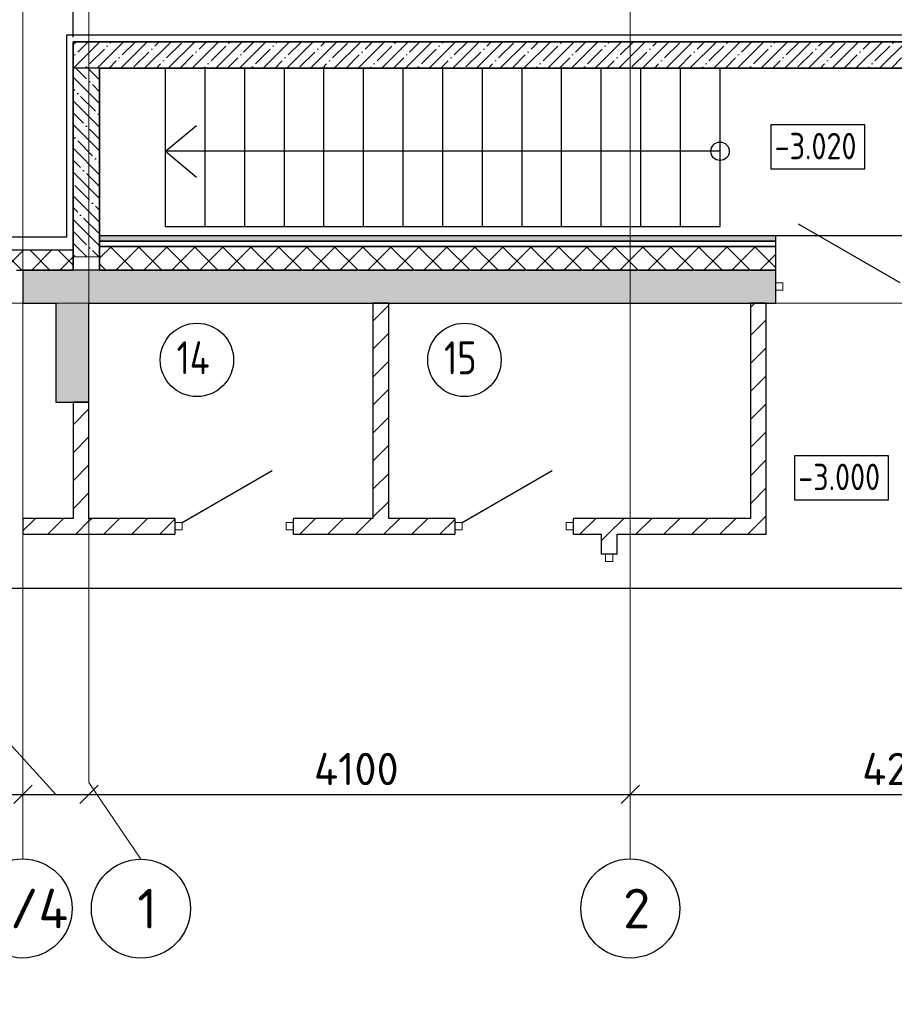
# Model space of a CAD drawing. Header units: millimetres. Extents: x 125896 to 2572636, y -120305 to 130347.
# Tile 96 of 256: x 285290 to 291915, y 102235 to 109692. Entities that reach past the tile are written whole.
import ezdxf

# ---------------------------------------------------------------- set-up
doc = ezdxf.new("R2010")
doc.units = ezdxf.units.MM
for name, pattern in [('CENTER', [2, 1.25, -0.25, 0.25, -0.25]), ('CENTER2', [28.575, 19.05, -3.175, 3.175, -3.175]), ('DASHED', [7, 5, -2, 0])]:
    doc.linetypes.add(name, pattern=pattern)
for name, color, linetype, lineweight in [('0 Фундамент', 5, 'Continuous', 30), ('Standard', 7, 'Continuous', 25), ('Навесной фасад', 7, 'Continuous', 25), ('Надписи', 7, 'Continuous', 25), ('Общий01', 7, 'Continuous', 13), ('ОСИ', 7, 'CENTER', 15), ('Столовая Двери и окна', 7, 'Continuous', 15), ('Текст_ общее', 7, 'Continuous', 25)]:
    doc.layers.add(name, color=color, linetype=linetype, lineweight=lineweight)
doc.layers.add('СПДС_Оси', color=7, linetype='Continuous')
doc.layers.add('ФВ-2', color=7, linetype='Continuous')
doc.layers.add('Стена_ бетон не несущ.', color=7, linetype='Continuous', lineweight=35, true_color=0xb4b496)
doc.layers.add('Стена_ бетон несущ.', color=7, linetype='Continuous', lineweight=70, true_color=0xb4b496)
doc.styles.add('Century Gothic', font='isocpeur.ttf')
doc.styles.get("Standard").update_dxf_attribs({"font": 'isocpeur.ttf'})
doc.styles.add('ГОСТ', font='isocpeur.ttf')
doc.dimstyles.new('Осевые', dxfattribs={"dimscale": 0.7, "dimtxt": 450, "dimasz": 400, "dimexe": 100, "dimexo": 100, "dimgap": 100, "dimtad": 1, "dimdec": 0, "dimzin": 0, "dimdsep": 46, "dimtxsty": 'Standard', "dimblk": 'OBLIQUE', "dimcen": 9, "dimdle": 100, "dimazin": 0, "dimtm": 1e-09, "dimtfac": 1, "dimtdec": 0, "dimtofl": 0, "dimtmove": 0, "dimatfit": 3, "dimfxl": 1, "dimtolj": 1, "dimtzin": 0, "dimarcsym": 0})
pattern_1 = [(45, (281101.68, 111152.22), (-212.132, 212.132), []), (45, (280995.6, 111258.28), (-212.132, 212.132), [])]
pattern_2 = [(45, (281101.68, 111152.22), (-106.066, 106.066), []), (135, (281101.68, 111152.22), (-106.066, -106.066), [])]

# ---------------------------------------------------------------- blocks, each defined once
blk = doc.blocks.new('дверь1_$F1', base_point=(0, -54.575))
at = {"layer": 'Standard', "color": 7, "linetype": 'Continuous', "lineweight": 13, "transparency": 33554687}
for p, q in [((56, 1.425), (0, 1.425)), ((0, 1.425), (0, -54.575)), ((56, -54.575), (56, 1.425)), ((0, -54.575), (56, -54.575))]:
    blk.add_line(p, q, dxfattribs=at)
blk = doc.blocks.new('дверь1_3_$F1', base_point=(0, -55.4))
at = {"layer": 'Standard', "color": 7, "linetype": 'Continuous', "lineweight": 13, "transparency": 33554687}
for p, q in [((56, 0.6), (0, 0.6)), ((0, 0.6), (0, -55.4)), ((56, -55.4), (56, 0.6)), ((0, -55.4), (56, -55.4))]:
    blk.add_line(p, q, dxfattribs=at)
blk = doc.blocks.new('m_$F1', base_point=(0, -55.58))
at = {"layer": 'Standard', "color": 7, "linetype": 'Continuous', "lineweight": 13, "transparency": 33554687}
for p, q in [((56, 0.42), (0, 0.42)), ((0, 0.42), (0, -55.58)), ((56, -55.58), (56, 0.42)), ((0, -55.58), (56, -55.58))]:
    blk.add_line(p, q, dxfattribs=at)
blk = doc.blocks.new('m_$F2', base_point=(0, -55.58))
at = {"layer": 'Standard', "color": 7, "linetype": 'Continuous', "lineweight": 13, "transparency": 33554687}
for p, q in [((1550, 0.42), (1494, 0.42)), ((1494, 0.42), (1494, -55.58)), ((1550, -55.58), (1550, 0.42)), ((1494, -55.58), (1550, -55.58))]:
    blk.add_line(p, q, dxfattribs=at)
blk = doc.blocks.new('_OBLIQUE')
at = {"color": 0, "linetype": 'ByBlock'}
blk.add_line((-0.5, -0.5), (0.5, 0.5), dxfattribs=at)
blk = doc.blocks.new('*D22')
at = {"layer": 'Defpoints', "color": 0, "linetype": 'ByBlock', "lineweight": 20, "ltscale": 13, "transparency": 16777216}
for p in [(281715.3, 103825), (285315.2, 103825), (285315.2, 103825)]:
    blk.add_point(p, dxfattribs=at)
at = {"layer": 'ОСИ', "color": 0, "linetype": 'ByBlock', "lineweight": -2, "ltscale": 13, "transparency": 16777216}
blk.add_line((281680.3, 103825), (285350.2, 103825), dxfattribs=at)
at = {"layer": 'ОСИ', "color": 0, "linetype": 'ByBlock', "lineweight": -2, "ltscale": 13, "transparency": 16777216, "xscale": 140, "yscale": 140, "zscale": 140, "rotation": 180}
blk.add_blockref('_OBLIQUE', (281715.3, 103825), dxfattribs=at)
at = {"layer": 'ОСИ', "color": 0, "linetype": 'ByBlock', "lineweight": -2, "ltscale": 13, "transparency": 16777216, "xscale": 140, "yscale": 140, "zscale": 140}
blk.add_blockref('_OBLIQUE', (285315.2, 103825), dxfattribs=at)
at = {"layer": 'ОСИ', "color": 0, "linetype": 'ByBlock', "ltscale": 13, "transparency": 16777216, "insert": (283490.1, 104017.5), "char_height": 245, "width": 583.333, "attachment_point": 5}
blk.add_mtext('\\A1;3600', dxfattribs=at)
blk = doc.blocks.new('*D23')
at = {"layer": 'Defpoints', "color": 0, "linetype": 'ByBlock', "lineweight": 20, "ltscale": 13, "transparency": 16777216}
for p in [(285315.2, 103825), (285815.2, 103825), (285815.2, 103825)]:
    blk.add_point(p, dxfattribs=at)
at = {"layer": 'ОСИ', "color": 0, "linetype": 'ByBlock', "lineweight": -2, "ltscale": 13, "transparency": 16777216}
for p, q in [((285106.7, 104327.4), (284501.2, 104327.4)), ((285565.2, 103825), (285106.7, 104327.4)), ((285280.2, 103825), (285850.2, 103825))]:
    blk.add_line(p, q, dxfattribs=at)
at = {"layer": 'ОСИ', "color": 0, "linetype": 'ByBlock', "lineweight": -2, "ltscale": 13, "transparency": 16777216, "xscale": 140, "yscale": 140, "zscale": 140, "rotation": 180}
blk.add_blockref('_OBLIQUE', (285315.2, 103825), dxfattribs=at)
at = {"layer": 'ОСИ', "color": 0, "linetype": 'ByBlock', "lineweight": -2, "ltscale": 13, "transparency": 16777216, "xscale": 140, "yscale": 140, "zscale": 140}
blk.add_blockref('_OBLIQUE', (285815.2, 103825), dxfattribs=at)
at = {"layer": 'ОСИ', "color": 0, "linetype": 'ByBlock', "ltscale": 13, "transparency": 16777216, "insert": (284818, 104519.9), "char_height": 245, "width": 437.5, "attachment_point": 5}
blk.add_mtext('\\A1;500', dxfattribs=at)
blk = doc.blocks.new('*D24')
at = {"layer": 'Defpoints', "color": 0, "linetype": 'ByBlock', "lineweight": 20, "ltscale": 13, "transparency": 16777216}
for p in [(285815.2, 103825), (289915.2, 103825), (289915.2, 103825)]:
    blk.add_point(p, dxfattribs=at)
at = {"layer": 'ОСИ', "color": 0, "linetype": 'ByBlock', "lineweight": -2, "ltscale": 13, "transparency": 16777216}
blk.add_line((285780.2, 103825), (289950.2, 103825), dxfattribs=at)
at = {"layer": 'ОСИ', "color": 0, "linetype": 'ByBlock', "lineweight": -2, "ltscale": 13, "transparency": 16777216, "xscale": 140, "yscale": 140, "zscale": 140, "rotation": 180}
blk.add_blockref('_OBLIQUE', (285815.2, 103825), dxfattribs=at)
at = {"layer": 'ОСИ', "color": 0, "linetype": 'ByBlock', "lineweight": -2, "ltscale": 13, "transparency": 16777216, "xscale": 140, "yscale": 140, "zscale": 140}
blk.add_blockref('_OBLIQUE', (289915.2, 103825), dxfattribs=at)
at = {"layer": 'ОСИ', "color": 0, "linetype": 'ByBlock', "ltscale": 13, "transparency": 16777216, "insert": (287840, 104017.5), "char_height": 245, "width": 583.333, "attachment_point": 5}
blk.add_mtext('\\A1;4100', dxfattribs=at)
blk = doc.blocks.new('*D25')
at = {"layer": 'Defpoints', "color": 0, "linetype": 'ByBlock', "lineweight": 20, "ltscale": 13, "transparency": 16777216}
for p in [(289915.2, 103825), (294115.2, 103825), (294115.2, 103825)]:
    blk.add_point(p, dxfattribs=at)
at = {"layer": 'ОСИ', "color": 0, "linetype": 'ByBlock', "lineweight": -2, "ltscale": 13, "transparency": 16777216}
blk.add_line((289880.2, 103825), (294150.2, 103825), dxfattribs=at)
at = {"layer": 'ОСИ', "color": 0, "linetype": 'ByBlock', "lineweight": -2, "ltscale": 13, "transparency": 16777216, "xscale": 140, "yscale": 140, "zscale": 140, "rotation": 180}
blk.add_blockref('_OBLIQUE', (289915.2, 103825), dxfattribs=at)
at = {"layer": 'ОСИ', "color": 0, "linetype": 'ByBlock', "lineweight": -2, "ltscale": 13, "transparency": 16777216, "xscale": 140, "yscale": 140, "zscale": 140}
blk.add_blockref('_OBLIQUE', (294115.2, 103825), dxfattribs=at)
at = {"layer": 'ОСИ', "color": 0, "linetype": 'ByBlock', "ltscale": 13, "transparency": 16777216, "insert": (292015.2, 104017.5), "char_height": 245, "width": 583.333, "attachment_point": 5}
blk.add_mtext('\\A1;4200', dxfattribs=at)
blk = doc.blocks.new('*D29')
at = {"layer": 'Defpoints', "color": 0, "linetype": 'ByBlock', "lineweight": 20, "ltscale": 13, "transparency": 16777216}
for p in [(285695.2, 110400.3), (282665.2, 109525.3), (285695.2, 109525.3)]:
    blk.add_point(p, dxfattribs=at)
at = {"layer": 'ОСИ', "color": 0, "linetype": 'ByBlock', "lineweight": -2, "ltscale": 13, "transparency": 16777216}
for p, q in [((282665.2, 109560.3), (282665.2, 110435.3)), ((285695.2, 109560.3), (285695.2, 110435.3)), ((282630.2, 110400.3), (285730.2, 110400.3))]:
    blk.add_line(p, q, dxfattribs=at)
at = {"layer": 'ОСИ', "color": 0, "linetype": 'ByBlock', "lineweight": -2, "ltscale": 13, "transparency": 16777216, "xscale": 140, "yscale": 140, "zscale": 140, "rotation": 180}
blk.add_blockref('_OBLIQUE', (282665.2, 110400.3), dxfattribs=at)
at = {"layer": 'ОСИ', "color": 0, "linetype": 'ByBlock', "lineweight": -2, "ltscale": 13, "transparency": 16777216, "xscale": 140, "yscale": 140, "zscale": 140}
blk.add_blockref('_OBLIQUE', (285695.2, 110400.3), dxfattribs=at)
at = {"layer": 'ОСИ', "color": 0, "linetype": 'ByBlock', "ltscale": 13, "transparency": 16777216, "insert": (284847.6, 110592.8), "char_height": 245, "attachment_point": 5}
blk.add_mtext('\\A1;3030', dxfattribs=at)
blk = doc.blocks.new('*D30')
at = {"layer": 'Defpoints', "color": 0, "linetype": 'ByBlock', "lineweight": 20, "ltscale": 13, "transparency": 16777216}
for p in [(292395.2, 110400.3), (285695.2, 109525.3), (292395.2, 109525.3)]:
    blk.add_point(p, dxfattribs=at)
at = {"layer": 'ОСИ', "color": 0, "linetype": 'ByBlock', "lineweight": -2, "ltscale": 13, "transparency": 16777216}
for p, q in [((285695.2, 109560.3), (285695.2, 110435.3)), ((292395.2, 109560.3), (292395.2, 110435.3)), ((285660.2, 110400.3), (292430.2, 110400.3))]:
    blk.add_line(p, q, dxfattribs=at)
at = {"layer": 'ОСИ', "color": 0, "linetype": 'ByBlock', "lineweight": -2, "ltscale": 13, "transparency": 16777216, "xscale": 140, "yscale": 140, "zscale": 140, "rotation": 180}
blk.add_blockref('_OBLIQUE', (285695.2, 110400.3), dxfattribs=at)
at = {"layer": 'ОСИ', "color": 0, "linetype": 'ByBlock', "lineweight": -2, "ltscale": 13, "transparency": 16777216, "xscale": 140, "yscale": 140, "zscale": 140}
blk.add_blockref('_OBLIQUE', (292395.2, 110400.3), dxfattribs=at)
at = {"layer": 'ОСИ', "color": 0, "linetype": 'ByBlock', "ltscale": 13, "transparency": 16777216, "insert": (289045.2, 110592.8), "char_height": 245, "attachment_point": 5}
blk.add_mtext('\\A1;6700', dxfattribs=at)

msp = doc.modelspace()

# ---------------------------------------------------------------- hatches: boundary and pattern name
at = {"layer": 'Навесной фасад', "linetype": 'Continuous', "lineweight": 25, "true_color": 0x939598, "transparency": 33554687}
msp.add_hatch(color=252, dxfattribs=at).paths.add_polyline_path([(285895.2, 108015.3), (291015.2, 108015.3), (291015.2, 108055.3), (285895.2, 108055.3)])
h = msp.add_hatch(dxfattribs=at)
h.set_pattern_fill('__________6', color=252, scale=100, style=0, pattern_type=2)
h.set_pattern_definition(pattern_2)
h.paths.add_polyline_path([(285895.2, 107975.3), (285895.2, 107795.3), (291015.2, 107795.3), (291015.2, 107975.3)], flags=0)
h = msp.add_hatch(dxfattribs=at)
h.set_pattern_fill('__________6', color=252, scale=100, style=0, pattern_type=2)
h.set_pattern_definition(pattern_2)
h.paths.add_polyline_path([(282665.2, 107795.3), (285695.2, 107795.3), (285695.2, 107945.3), (282665.2, 107945.3)], flags=0)
at = {"layer": 'Стена_ бетон не несущ.', "linetype": 'Continuous', "lineweight": 25, "true_color": 0x939598, "transparency": 33554687}
h = msp.add_hatch(dxfattribs=at)
h.set_pattern_fill('__________301', color=252, scale=100, style=0, pattern_type=2)
h.set_pattern_definition(pattern_1)
h.paths.add_polyline_path([(287965.2, 107545.3), (287965.2, 105845.3), (288085.2, 105845.3), (288085.2, 107545.3)], flags=0)
h = msp.add_hatch(dxfattribs=at)
h.set_pattern_fill('__________301', color=252, scale=100, style=0, pattern_type=2)
h.set_pattern_definition(pattern_1)
h.paths.add_polyline_path([(290945.2, 105845.3), (290945.2, 107545.3), (290825.2, 107545.3), (290825.2, 105845.3)], flags=0)
h = msp.add_hatch(dxfattribs=at)
h.set_pattern_fill('__________301', color=252, scale=100, style=0, pattern_type=2)
h.set_pattern_definition(pattern_1)
h.paths.add_polyline_path([(285815.2, 105795.3), (285815.2, 106795.3), (285695.2, 106795.3), (285695.2, 105795.3)], flags=0)
h = msp.add_hatch(dxfattribs=at)
h.set_pattern_fill('__________301', color=252, scale=100, style=0, pattern_type=2)
h.set_pattern_definition(pattern_1)
h.paths.add_polyline_path([(285695.2, 105915.3), (285315.2, 105915.3), (285315.2, 105795.3), (285695.2, 105795.3)], flags=0)
h = msp.add_hatch(dxfattribs=at)
h.set_pattern_fill('__________301', color=252, scale=100, style=0, pattern_type=2)
h.set_pattern_definition(pattern_1)
h.paths.add_polyline_path([(286465.2, 105915.3), (285815.2, 105915.3), (285815.2, 105795.3), (286465.2, 105795.3)], flags=0)
h = msp.add_hatch(dxfattribs=at)
h.set_pattern_fill('__________301', color=252, scale=100, style=0, pattern_type=2)
h.set_pattern_definition(pattern_1)
h.paths.add_polyline_path([(287365.2, 105795.3), (288585.2, 105795.3), (288585.2, 105915.3), (288085.2, 105915.3), (288085.2, 105845.3), (287965.2, 105845.3), (287965.2, 105915.3), (287365.2, 105915.3)], flags=0)
h = msp.add_hatch(dxfattribs=at)
h.set_pattern_fill('__________301', color=252, scale=100, style=0, pattern_type=2)
h.set_pattern_definition(pattern_1)
h.paths.add_polyline_path([(290825.2, 105915.3), (289485.2, 105915.3), (289485.2, 105795.3), (290945.2, 105795.3), (290945.2, 105845.3), (290825.2, 105845.3)], flags=0)
h = msp.add_hatch(dxfattribs=at)
h.set_pattern_fill('__________301', color=252, scale=100, style=0, pattern_type=2)
h.set_pattern_definition(pattern_1)
h.paths.add_polyline_path([(289815.2, 105645.3), (289815.2, 105795.3), (289695.2, 105795.3), (289695.2, 105645.3)], flags=0)
at = {"layer": 'Стена_ бетон несущ.', "linetype": 'Continuous', "lineweight": 25, "true_color": 0x939598, "transparency": 33554687}
for points in [[(285315.2, 107545.3), (291015.2, 107545.3), (291015.2, 107795.3), (285315.2, 107795.3)], [(285815.2, 106795.3), (285815.2, 107545.3), (285565.2, 107545.3), (285565.2, 106795.3)]]:
    msp.add_hatch(color=252, dxfattribs=at).paths.add_polyline_path(points)
at = {"layer": 'Столовая Двери и окна', "lineweight": 25, "true_color": 0x136734, "transparency": 33554648}
h = msp.add_hatch(dxfattribs=at)
h.set_pattern_fill('ANSI35', color=116, scale=20, angle=90)
h.paths.add_polyline_path([(285695.2, 109325.3), (285895.2, 109325.3), (285895.2, 107895.3), (285695.2, 107895.3)])
at = {"layer": 'ФВ-2', "lineweight": 20, "true_color": 0x000000}
h = msp.add_hatch(dxfattribs=at)
h.set_pattern_fill('ANSI35', color=18, scale=20)
h.paths.add_polyline_path([(285695.2, 109325.3), (285695.2, 109525.3), (292395.2, 109525.3), (292395.2, 107895.3), (292195.2, 107895.3), (292195.2, 109325.3)])
h = msp.add_hatch(dxfattribs=at)
h.set_pattern_fill('ANSI35', color=18, scale=20)
h.paths.add_polyline_path([(285895.2, 109325.3), (292195.2, 109325.3), (292195.2, 109525.3), (285895.2, 109525.3)], flags=0)

# ---------------------------------------------------------------- linework, layer by layer
at = {"layer": '0 Фундамент', "linetype": 'DASHED', "lineweight": 0}
for points, elevation in [([(285645.2, 109575.3), (285645.2, 108045.3)], -3460), ([(292445.3, 108045.3), (292445.3, 109575.3), (285645.2, 109575.3)], -3460), ([(285645.2, 109575.3), (285645.2, 108045.3)], -3460), ([(285645.2, 109575.3), (285645.2, 108045.3)], -3460), ([(282715.8, 108045.3), (285315.2, 108045.3)], -360), ([(285315.3, 108045.3), (285645.2, 108045.3)], -360), ([(285315.3, 108045.3), (285645.2, 108045.3)], -360), ([(285315.3, 108045.3), (285645.2, 108045.3)], -360)]:
    msp.add_lwpolyline(points, dxfattribs=dict(at, elevation=elevation))
at = {"layer": 'Навесной фасад', "color": 252, "linetype": 'Continuous', "lineweight": 25, "true_color": 0x939598, "transparency": 33554687}
for p, q in [((291015.2, 108055.3), (285895.2, 108055.3)), ((285895.2, 108055.3), (285895.2, 108015.3)), ((291015.2, 108055.3), (291015.2, 108015.3)), ((292015.2, 108055.3), (291015.2, 108055.3)), ((285895.2, 108015.3), (291015.2, 108015.3)), ((291015.2, 108015.3), (285895.2, 108015.3)), ((285895.2, 108015.3), (285895.2, 107975.3)), ((285895.2, 107975.3), (291015.2, 107975.3)), ((291015.2, 107975.3), (285895.2, 107975.3)), ((285895.2, 107975.3), (285895.2, 107795.3)), ((291015.2, 108015.3), (291015.2, 107975.3)), ((291015.2, 107975.3), (291015.2, 107795.3)), ((285695.2, 107945.3), (282665.2, 107945.3)), ((285695.2, 107795.3), (285695.2, 107895.3)), ((285265.2, 107795.3), (285315.2, 107795.3)), ((285315.2, 107795.3), (285695.2, 107795.3)), ((285895.2, 107795.3), (291015.2, 107795.3))]:
    msp.add_line(p, q, dxfattribs=at)
at = {"layer": 'Надписи', "color": 252, "linetype": 'Continuous', "lineweight": 25, "true_color": 0x939598, "transparency": 33554687}
for centre in [(286632.8, 107115.1), (288659.2, 107115.1)]:
    msp.add_circle(centre, 277.9, dxfattribs=at)
at = {"layer": 'Общий01', "color": 7, "linetype": 'Continuous', "lineweight": 25, "transparency": 33554687}
for p, q in [((286395.2, 108125.3), (286395.2, 109325.3)), ((286695.2, 108125.3), (286695.2, 109325.3)), ((286995.2, 108125.3), (286995.2, 109325.3)), ((287295.2, 108125.3), (287295.2, 109325.3)), ((287595.2, 108125.3), (287595.2, 109325.3)), ((287895.2, 108125.3), (287895.2, 109325.3)), ((288195.2, 108125.3), (288195.2, 109325.3)), ((288495.2, 108125.3), (288495.2, 109325.3)), ((288795.2, 108125.3), (288795.2, 109325.3)), ((289095.2, 108125.3), (289095.2, 109325.3)), ((289395.2, 108125.3), (289395.2, 109325.3)), ((289695.2, 108125.3), (289695.2, 109325.3)), ((289995.2, 108125.3), (289995.2, 109325.3)), ((290295.2, 108125.3), (290295.2, 109325.3)), ((290595.2, 108125.3), (290595.2, 109325.3)), ((286395.2, 108695.3), (286628.8, 108891.3)), ((290595.2, 108695.3), (286395.2, 108695.3)), ((286395.2, 108695.3), (286628.8, 108499.3)), ((286395.2, 108125.3), (290595.2, 108125.3))]:
    msp.add_line(p, q, dxfattribs=at)
msp.add_circle((290595.2, 108695.3), 70, dxfattribs=at)
at = {"layer": 'ОСИ', "color": 16, "linetype": 'CENTER2', "lineweight": 15, "ltscale": 0.2, "transparency": 33554687}
for p, q in [((285315.2, 110031.3), (285315.2, 103336.1)), ((285815.2, 110031.3), (285815.2, 103914.7)), ((289915.2, 110031.3), (289915.2, 103336.1)), ((273073.4, 107545.3), (295711, 107545.3))]:
    msp.add_line(p, q, dxfattribs=at)
at = {"layer": 'СПДС_Оси', "linetype": 'Continuous', "lineweight": 25, "ltscale": 150}
for centre in [(285312.1, 102961.1), (286208, 102959.9), (289915.2, 102961.1)]:
    msp.add_circle(centre, 375, dxfattribs=at)
at = {"layer": 'Стена_ бетон не несущ.', "color": 252, "linetype": 'Continuous', "lineweight": 25, "true_color": 0x939598, "transparency": 33554687}
for p, q in [((287965.2, 107545.3), (287965.2, 105915.3)), ((288085.2, 107545.3), (287965.2, 107545.3)), ((288085.2, 105915.3), (288085.2, 107545.3)), ((290945.2, 107545.3), (290825.2, 107545.3)), ((290825.2, 107545.3), (290825.2, 105915.3)), ((290945.2, 105845.3), (290945.2, 107545.3)), ((285815.2, 106795.3), (285695.2, 106795.3)), ((285695.2, 106795.3), (285695.2, 105915.3)), ((285815.2, 105915.3), (285815.2, 106795.3)), ((285695.2, 105915.3), (285315.2, 105915.3)), ((285315.2, 105915.3), (285315.2, 105795.3)), ((286465.2, 105915.3), (285815.2, 105915.3)), ((286465.2, 105915.3), (286465.2, 105795.3)), ((287365.2, 105795.3), (287365.2, 105915.3)), ((287965.2, 105915.3), (287365.2, 105915.3)), ((288585.2, 105915.3), (288085.2, 105915.3)), ((288585.2, 105915.3), (288585.2, 105795.3)), ((289485.2, 105795.3), (289485.2, 105915.3)), ((290825.2, 105915.3), (289485.2, 105915.3)), ((290945.2, 105795.3), (290945.2, 105845.3)), ((285315.2, 105795.3), (285695.2, 105795.3)), ((285695.2, 105795.3), (285815.2, 105795.3)), ((285815.2, 105795.3), (286465.2, 105795.3)), ((287365.2, 105795.3), (288585.2, 105795.3)), ((289485.2, 105795.3), (289695.2, 105795.3)), ((289695.2, 105795.3), (289695.2, 105645.3)), ((289815.2, 105795.3), (290945.2, 105795.3)), ((289815.2, 105645.3), (289815.2, 105795.3)), ((289815.2, 105645.3), (289695.2, 105645.3))]:
    msp.add_line(p, q, dxfattribs=at)
at = {"layer": 'Стена_ бетон несущ.', "color": 7, "linetype": 'Continuous', "lineweight": 35, "transparency": 33554687}
for p, q in [((285895.2, 109525.3), (285695.2, 109525.3)), ((285695.2, 109525.3), (285695.2, 107895.3)), ((292195.2, 109525.3), (285895.2, 109525.3)), ((285895.2, 109325.3), (292195.2, 109325.3)), ((285895.2, 107895.3), (285895.2, 109325.3))]:
    msp.add_line(p, q, dxfattribs=at)
at = {"layer": 'Стена_ бетон несущ.', "color": 252, "linetype": 'Continuous', "lineweight": 25, "true_color": 0x939598, "transparency": 33554687}
for p, q in [((291959.2, 107698.3), (291190.2, 108142.3)), ((285895.2, 108015.3), (285895.2, 108055.3)), ((285895.2, 107975.3), (285895.2, 108015.3)), ((285895.2, 107795.3), (285895.2, 107975.3)), ((285695.2, 107895.3), (285695.2, 107795.3)), ((285695.2, 107795.3), (285315.2, 107795.3)), ((285315.2, 107795.3), (285315.2, 107545.3)), ((285895.2, 107795.3), (285695.2, 107795.3)), ((291015.2, 107795.3), (285895.2, 107795.3)), ((291015.2, 107795.3), (291015.2, 107545.3)), ((285315.2, 107545.3), (285565.2, 107545.3)), ((285565.2, 107545.3), (285565.2, 106795.3)), ((285815.2, 107545.3), (287965.2, 107545.3)), ((285815.2, 106795.3), (285815.2, 107545.3)), ((287965.2, 107545.3), (288085.2, 107545.3)), ((288085.2, 107545.3), (290825.2, 107545.3)), ((290825.2, 107545.3), (290945.2, 107545.3)), ((290945.2, 107545.3), (291015.2, 107545.3)), ((285565.2, 106795.3), (285695.2, 106795.3)), ((285695.2, 106795.3), (285815.2, 106795.3)), ((286521.2, 105883.3), (287203.6, 106277.3)), ((288641.2, 105883.3), (289323.6, 106277.3))]:
    msp.add_line(p, q, dxfattribs=at)
at = {"layer": 'Столовая Двери и окна', "color": 18, "lineweight": 25, "true_color": 0x000000}
msp.add_line((284538.9, 105387.6), (295318, 105387.6), dxfattribs=at)
at = {"layer": 'Столовая Двери и окна', "color": 18, "lineweight": 20, "true_color": 0x000000}
msp.add_line((285815.2, 103914.7), (286208, 103334.9), dxfattribs=at)
at = {"layer": 'Столовая Двери и окна', "color": 5, "lineweight": 30, "elevation": -360}
msp.add_lwpolyline([(294407.8, 108045.3), (292445.3, 108045.3), (292445.3, 109575.3), (285645.2, 109575.3), (285645.2, 108045.3), (282715.8, 108045.3), (282715.8, 109575.3), (276215.2, 109575.3), (276215.2, 108045.3), (275015.3, 108045.3), (275015.3, 105387.6)], dxfattribs=at)
at = {"layer": 'Столовая Двери и окна', "color": 18, "lineweight": 25, "true_color": 0x000000}
msp.add_lwpolyline([(285695.2, 109325.3), (285695.2, 109525.3), (292395.2, 109525.3), (292395.2, 107895.3), (292195.2, 107895.3), (292195.2, 109325.3), (285695.2, 109325.3)], close=True, dxfattribs=at)
at = {"layer": 'Столовая Двери и окна', "color": 18, "lineweight": 20, "true_color": 0x000000}
for points in [[(285695.2, 109325.3), (285895.2, 109325.3), (285895.2, 107895.3), (285695.2, 107895.3)], [(285695.2, 107895.3), (285895.2, 107895.3), (285895.2, 107795.3), (285695.2, 107795.3)]]:
    msp.add_lwpolyline(points, close=True, dxfattribs=at)
at = {"layer": 'Текст_ общее', "color": 18, "linetype": 'Continuous', "lineweight": 25, "true_color": 0x000000, "transparency": 33554687}
msp.add_lwpolyline([(290981, 108561.1), (291692.3, 108561.1), (291692.3, 108894.4), (290981, 108894.4), (290981, 108561.1)], dxfattribs=at)
at = {"layer": 'Текст_ общее', "color": 252, "linetype": 'Continuous', "lineweight": 25, "true_color": 0x939598, "transparency": 33554687}
msp.add_lwpolyline([(291159.8, 106055.8), (291871, 106055.8), (291871, 106389.2), (291159.8, 106389.2), (291159.8, 106055.8)], dxfattribs=at)

# ---------------------------------------------------------------- block references
at = {"layer": 'Стена_ бетон не несущ.', "color": 252, "linetype": 'Continuous', "lineweight": 25, "true_color": 0x939598, "transparency": 33554687}
for name, p in [('m_$F1', (286465.2, 105827.3)), ('m_$F2', (285815.2, 105827.3)), ('m_$F1', (288585.2, 105827.3)), ('m_$F2', (287935.2, 105827.3))]:
    msp.add_blockref(name, p, dxfattribs=at)
at = {"layer": 'Стена_ бетон несущ.', "color": 252, "linetype": 'Continuous', "lineweight": 25, "true_color": 0x939598, "transparency": 33554687, "xscale": -1}
for name, p, rotation in [('дверь1_3_$F1', (291015.2, 107698.3), 180), ('дверь1_$F1', (289783.2, 105645.3), 90)]:
    msp.add_blockref(name, p, dxfattribs=dict(at, rotation=rotation))

# ---------------------------------------------------------------- texts
at = {"insert": (226281.3, 113282.4), "char_height": 250, "attachment_point": 1, "style": 'ГОСТ'}
msp.add_mtext_dynamic_manual_height_columns('\\A1;\\pi9384.38;{\\H1.5152x;\\P\\pi1250;Общие указания\\P\\pi250;}1.^IРабочая документация разработана в соответствии с заданием на проектирование, требованиями действующих технических регламентов, стандартов, сводов правил и других документов, содержащих установленные требования.\\P2.^IРабочая документация выполнена в соответствии со следующими нормативными и техническими документами:\\P-^IСП 20.13330.2016 "Нагрузки и Воздействия";\\P-^IСП 63.13330.2012 "Бетонные и железобетонные конструкции. Основные положения";\\P-^IСП 22.13330.2016 "Основания зданий и сооружений";\\P-^IСП 45.13330.2012 "Земляные сооружения, основания и фундаменты".\\P3.   За относительную отметку 0,000 принята отметка чистого пола первого этажа.\\P4.^IПеречень видов работ, для которых необходимо составлять акты освидетельствования скрытых работ:\\P-^Iармирование конструкций;\\P-^Iосвидетельствование опалубки перед бетонированием;\\P-^Iвыполнение сварочных работ;\\P-^Iотбор контрольных проб бетона;\\P-^Iсоответствие законченных железобетонных конструкций проекту с отображением качества работ;\\P-^Iустройство монолитных конструкций, выполняемых в зимнее время;  \\P\\pi0;  -    устройство гидроизоляции;\\P\\pi250;-^Iуплотнение грунтов и обратную засыпку.\\PЗапрещается выполнение последующих работ при отсутствии актов освидетельствования предшествующих скрытых работ во всех случаях.\\P\\pi0;        5. Проект рассчитан на производство работ в период положительных температур. В случае выполнения работ при отрицательных температурах необходимо выполнять требования СНиП часть 3 по производству работ и ППР.\\P        6. При минимальной температуре воздуха до минус 15°С допускается: выдерживание бетона в конструкции методом термоса, при предварительном разогреве бетонной смеси, форсированный электроразогрев бетона в конструкции с повторным уплотнением.\\P\\pi250;При минимальной температуре воздуха до минус 25°С допускается: обогрев бетона в греющей опалубке с помощью низкотемпературных электронагревателей, электродный сквозной прогрев бетона, электрообогрев с помощью греющего провода.\\P\\pi0;7. При отрицательной температуре воздуха уплотнение грунта обратной засыпки в траншеях должно \\Pосуществляться до достижения коэффициента уплотнения 0,98. \\PВремя уплотнения грунта в зависимости от температуры воздуха: \\P\\pi250;-^Iпри t{\\H0.7x;\\So^ ;}-5, 90-120 минут; при t{\\H0.7x;\\So^ ;\\H1.42857x;-10, 60-90 минут; }при t{\\H0.7x;\\So^ ;\\H1.42857x;-20, 40-60 минут; }при t{\\H0.7x;\\So^ ;\\H1.42857x;-30, 20-30 минут;\\P\\pi0;Работы по выполнению насыпей и обратных засыпок при отрицательных температурах должны производить с учетом следующих требований:\\P\\pi250;-^Iподготовку поверхности (основания) насыпи и обратных засыпок следует выполнять с полным удалением снега, льда, промерзшего слоя слабого и пучинистого грунта на всю его глубину;\\P-^Iотсыпку в насыпь и обратные засыпки грунтов необходимо производить при их природной влажности и в талом состоянии с содержанием комьев мерзлого грунта, не превышающим требований, приведенных в приложении М СП 45.13330.2017. Свод правил. Земляные сооружения, основания и фундаменты., и, как правило, на не промерзшие ранее отсыпанные и уплотненные слои. В отдельных случаях при согласовании с автором проекта допускается грунты отсыпать на непучинистые грунты, промерзшие на глубину не более 15 см;\\P-^Iпри пониженной влажности отсыпанных грунтов для их уплотнения следует применять более тяжелое грунтоуплотняющее оборудование; \\P-^Iработы по отсыпке и уплотнению каждого слоя должны выполнять в течение одной рабочей смены; - при выполнении насыпей из глинистых грунтов при обильном снеговыпадении все работы должны быть прекращены; - перерывы в работах по выполнению насыпей и обратных засыпок допускаются только при условиях, что за время перерыва глубина промерзания ранее уплотненных пучинистых грунтов не превысит 15 см или на время перерыва ранее уплотненные грунты утепляются специальными средствами (например, маловлажным рыхлым грунтом, который в последующем удаляется); - все работы по отсыпке грунтов и их уплотнению выполняют с повышенной интенсивностью.}', width=20474.372, gutter_width=5800, heights=[24436.9], dxfattribs=at)
at = {"layer": 'Надписи', "color": 252, "linetype": 'Continuous', "lineweight": 25, "true_color": 0x939598, "transparency": 33554687, "char_height": 250, "width": 408.664, "attachment_point": 7, "style": 'Century Gothic'}
for s, insert in [('\\W0.80;14', (286478.5, 107006.4)), ('\\W0.80;15', (288504.9, 107006.4))]:
    msp.add_mtext(s, dxfattribs=dict(at, insert=insert))
at = {"layer": 'СПДС_Оси', "linetype": 'Continuous', "lineweight": 25, "ltscale": 150, "char_height": 300, "attachment_point": 1}
for s, insert, width in [('1/4', (285066.1, 103111.3), 825), ('1', (286181.3, 103110.1), 825), ('2', (289861, 103111.3), 262.281)]:
    msp.add_mtext(s, dxfattribs=dict(at, insert=insert, width=width))
at = {"layer": 'Текст_ общее', "color": 18, "linetype": 'Continuous', "lineweight": 25, "true_color": 0x000000, "transparency": 33554687, "insert": (291008.8, 108634.4), "char_height": 200, "width": 739.069, "attachment_point": 7, "style": 'Century Gothic'}
msp.add_mtext('\\W0.83;-3.020', dxfattribs=at)
at = {"layer": 'Текст_ общее', "color": 252, "linetype": 'Continuous', "lineweight": 25, "true_color": 0x939598, "transparency": 33554687, "insert": (291187.6, 106129.2), "char_height": 200, "width": 739.069, "attachment_point": 7, "style": 'Century Gothic'}
msp.add_mtext('\\W0.83;-3.000', dxfattribs=at)

# ---------------------------------------------------------------- dimensions: what is measured, and where the dimension line sits
at = {"layer": 'ОСИ', "linetype": 'ByBlock', "ltscale": 13}
for base, p1, p2, picture, middle in [((285695.2, 110400.3), (282665.2, 109525.3), (285695.2, 109525.3), '*D29', (284847.6, 110400.3)), ((285815.2, 103825), (285315.2, 103825), (285815.2, 103825), '*D23', (285036.7, 104327.4)), ((285315.2, 103825), (281715.3, 103825), (285315.2, 103825), '*D22', (283490.1, 103825)), ((289915.2, 103825), (285815.2, 103825), (289915.2, 103825), '*D24', (287840, 103825)), ((294115.2, 103825), (289915.2, 103825), (294115.2, 103825), '*D25', (292015.2, 103825))]:
    dim = msp.add_linear_dim(base=base, p1=p1, p2=p2, dimstyle='Осевые', override={"dimtxt": 350, "dimasz": 200, "dimexe": 50, "dimexo": 50, "dimdle": 50, "dimtmove": 1}, dxfattribs=at)
    dim.commit()
    dim.dimension.update_dxf_attribs({"geometry": picture, "text_midpoint": middle, "dimtype": 160})
dim = msp.add_linear_dim(base=(292395.2, 110400.3), p1=(285695.2, 109525.3), p2=(292395.2, 109525.3), dimstyle='Осевые', override={"dimtxt": 350, "dimasz": 200, "dimexe": 50, "dimexo": 50, "dimdle": 50, "dimtmove": 1}, dxfattribs=at)
dim.commit()
dim.dimension.update_dxf_attribs({"geometry": '*D30', "text_midpoint": (289045.2, 110592.8)})

doc.saveas('drawing.dxf')
